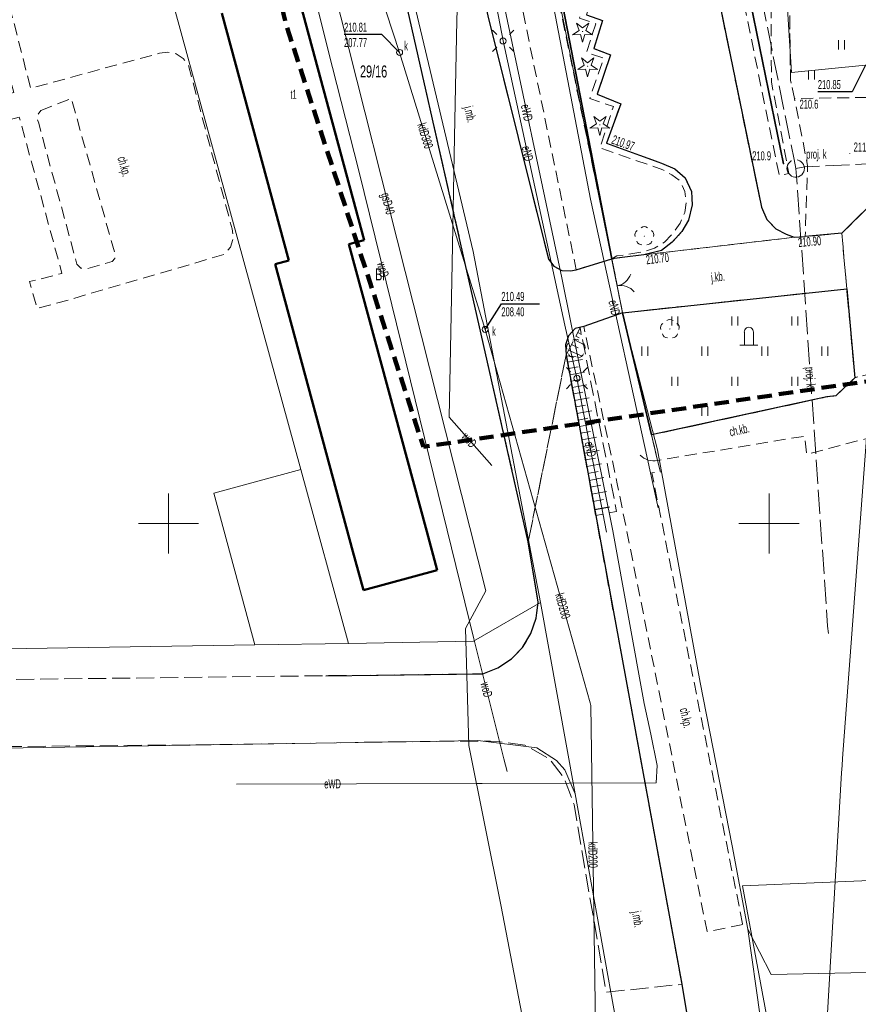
# Model space of a CAD drawing. Header units: metres. Extents: x 7575234 to 29552328, y 2827892 to 11288514.
# Tile 33 of 50: x 7581788 to 7581857, y 5648310 to 5648392. Entities that reach past the tile are written whole.
import ezdxf
from ezdxf.enums import TextEntityAlignment as Align

# ---------------------------------------------------------------- set-up
doc = ezdxf.new("R2010")
doc.units = ezdxf.units.M
for name, pattern in [('1.0_0.5', [1.5, 1, -0.5]), ('1.5_0.5', [2, 1.5, -0.5]), ('219-500', [0]), ('4', [1.8, 1.2, -0.6]), ('egug-500', [0]), ('ktok02-500', [0]), ('ktok04-500', [0]), ('mz1.0_0.5', [1.5, 1, -0.5]), ('mz1.25_0.5', [1.75, 1.25, -0.5]), ('mz2.0_0.5', [2.5, 2, -0.5])]:
    doc.linetypes.add(name, pattern=pattern)
for name, color, linetype in [('000 Inne (niezydentyfikowane)', 7, 'Continuous'), ('210-oznaczenie konturu użytku gruntowego', 7, 'Continuous'), ('211-numer działki ewidencyjnej', 7, 'Continuous'), ('218-kontur użytku gruntowego', 7, 'Continuous'), ('219-działka ewidencyjna', 7, 'Continuous'), ('312-budynek ewidencyjny', 7, 'Continuous'), ('312-oznaczenie budynku ewidencyjnego-Atr117', 7, 'Continuous'), ('brama (linia)', 7, 'Continuous'), ('brama (linia) - symbol', 7, 'Continuous'), ('chodnik', 7, 'Continuous'), ('chodnik (powierzchnia)', 7, 'Continuous'), ('chodnik (powierzchnia)-Atr17', 7, 'Continuous'), ('chodnik-Atr17', 7, 'Continuous'), ('drzewo iglaste (punkt)', 7, 'Continuous'), ('drzewo liściaste (punkt)', 7, 'Continuous'), ('furtka (linia)', 7, 'Continuous'), ('furtka (linia) - symbol', 7, 'Continuous'), ('jezdnia', 7, 'Continuous'), ('jezdnia (powierzchnia)', 7, 'Continuous'), ('jezdnia (powierzchnia)-Atr17', 7, 'Continuous'), ('jezdnia-Atr17', 7, 'Continuous'), ('krawężnik', 7, 'Continuous'), ('krawężnik (linia)', 7, 'Continuous'), ('latarnia (punkt)', 7, 'Continuous'), ('Obszar opracowania', 7, 'Continuous'), ('ogrodzenie trwałe (linia)', 7, 'Continuous'), ('pikieta naturalna', 7, 'Continuous'), ('pikieta naturalna-Atr2', 7, 'Continuous'), ('pomnik (punkt)', 7, 'Continuous'), ('przewód elektroenergetyczny (linia)', 7, 'Continuous'), ('przewód elektroenergetyczny (linia)-Atr1', 7, 'Continuous'), ('przewód elektroenergetyczny podziemny', 7, 'Continuous'), ('przewód elektroenergetyczny podziemny-Atr1', 7, 'Continuous'), ('przewód gazowy (linia)', 7, 'Continuous'), ('przewód gazowy (linia)-Atr1', 7, 'Continuous'), ('przewód kanalizacyjny', 7, 'Continuous'), ('przewód kanalizacyjny (linia)', 7, 'Continuous'), ('przewód kanalizacyjny (linia)-Atr1', 7, 'Continuous'), ('przewód kanalizacyjny - projektowany lub w budowie (linia) - ob. projektowany', 7, 'Continuous'), ('przewód kanalizacyjny - projektowany lub w budowie (linia) - ob. projektowany-Atr1', 7, 'Continuous'), ('przewód telekomunikacyjny podziemny', 7, 'Continuous'), ('przewód wodociągowy (linia)', 7, 'Continuous'), ('przewód wodociągowy (linia)-Atr1', 7, 'Continuous'), ('punkt o określonej wysokości (sieć kanalizacyjna)', 7, 'Continuous'), ('punkt o określonej wysokości (sieć kanalizacyjna)-Atr2', 7, 'Continuous'), ('punkt o określonej wysokości (sieć kanalizacyjna)-Atr3', 7, 'Continuous'), ('punkt o określonej wysokości (sieć wodociągowa)-Atr2', 7, 'Continuous'), ('punkt wysokościowy naturalny', 7, 'Continuous'), ('punkt wysokościowy naturalny-Atr2', 7, 'Continuous'), ('punkt wysokościowy sztuczny', 7, 'Continuous'), ('punkt wysokościowy sztuczny-Atr2', 7, 'Continuous'), ('skarpa nieumocniona (powierzchnia)', 7, 'Continuous'), ('studzienka okrągła - przewód kanalizacyjny (punkt)', 7, 'Continuous'), ('studzienka okrągła - przewód kanalizacyjny (punkt)-Atr17', 7, 'Continuous'), ('trawnik (powierzchnia)', 7, 'Continuous'), ('trawnik (powierzchnia) - symbol', 7, 'Continuous'), ('urządzenie techniczne projektowane lub w budowie (sieć kanalizacyjna) - powierzchnia - ob. projektowany', 7, 'Continuous'), ('urządzenie techniczne projektowane lub w budowie (sieć kanalizacyjna) - powierzchnia - ob. projektowany-Atr17', 7, 'Continuous'), ('Wstawianie ramki sekcyjnej z opisem', 7, 'Continuous')]:
    doc.layers.add(name, color=color, linetype=linetype)
doc.styles.get("Standard").update_dxf_attribs({"font": 'ARIALN.TTF'})
doc.linetypes.add('902-500', pattern='A,3.75,0,[1,ksztalty.shx,S=0.5,R=0,X=0,Y=0],3.75', length=7.5)

# ---------------------------------------------------------------- blocks, each defined once
blk = doc.blocks.new('PW01')
at = {"linetype": 'Continuous', "lineweight": 13}
h = blk.add_hatch(color=0, dxfattribs=at)
edge = h.paths.add_edge_path()
edge.add_arc((0, 0), 0.045, 0, 360)
blk = doc.blocks.new('US15')
at = {"color": 0, "linetype": 'Continuous', "lineweight": 13}
blk.add_circle((0, 0), 0.25, dxfattribs=at)
blk = doc.blocks.new('SM01')
at = {"color": 0, "linetype": 'Continuous', "lineweight": 13}
for p, q in [((-0.53, 0.531), (-0.883, 0.884)), ((0.531, 0.531), (0.884, 0.884)), ((-0.53, -0.53), (-0.883, -0.883)), ((0.531, -0.53), (0.884, -0.883))]:
    blk.add_line(p, q, dxfattribs=at)
blk.add_circle((0, 0), 0.25, dxfattribs=at)
blk = doc.blocks.new('OP021')
at = {"linetype": 'Continuous', "lineweight": 13}
h = blk.add_hatch(color=0, dxfattribs=at)
edge = h.paths.add_edge_path()
edge.add_arc((0, 0), 0.05, 0, 360)
at = {"color": 0, "linetype": 'Continuous', "lineweight": 13}
for centre, start, end in [((-0.38, 0.124), 121.308, 202.548), ((0, 0.4), 49.272, 130.728), ((0.38, 0.124), 337.452, 58.692), ((-0.235, -0.324), 193.221, 274.871), ((0.235, -0.324), 265.129, 346.779)]:
    blk.add_arc(centre, 0.4, start, end, dxfattribs=at)
blk = doc.blocks.new('OP011')
at = {"linetype": 'Continuous', "lineweight": 13}
h = blk.add_hatch(color=0, dxfattribs=at)
edge = h.paths.add_edge_path()
edge.add_arc((0, 0), 0.05, 0, 360)
at = {"color": 0, "linetype": 'Continuous', "lineweight": 13}
for p, q in [((-0.828, -0.268), (-0.283, 0.093)), ((-0.283, 0.093), (-0.512, 0.706)), ((-0.512, 0.706), (0, 0.299)), ((0, 0.299), (0.512, 0.706)), ((0.512, 0.706), (0.283, 0.093)), ((0.283, 0.093), (0.828, -0.268)), ((-0.175, -0.24), (-0.828, -0.268)), ((0, -0.87), (-0.175, -0.24)), ((0.175, -0.24), (0, -0.87)), ((0.828, -0.268), (0.175, -0.24))]:
    blk.add_line(p, q, dxfattribs=at)
blk = doc.blocks.new('PW02')
at = {"linetype": 'Continuous', "lineweight": 13}
h = blk.add_hatch(color=0, dxfattribs=at)
edge = h.paths.add_edge_path()
edge.add_arc((0, 0), 0.045, 0, 360)
blk = doc.blocks.new('OO04')
at = {"color": 0, "linetype": 'Continuous', "lineweight": 13}
for p, q in [((-0.375, 0), (-0.375, 1.1)), ((0.375, 0), (0.375, 1.1)), ((-0.375, 0), (-0.75, 0)), ((0, 0), (-0.375, 0)), ((0.375, 0), (0, 0)), ((0.375, 0), (0.75, 0))]:
    blk.add_line(p, q, dxfattribs=at)
blk.add_arc((0, 1.124), 0.376, 356.305, 183.695, dxfattribs=at)
blk = doc.blocks.new('OK04')
at = {"color": 0, "linetype": 'Continuous', "lineweight": 0}
blk.add_arc((1.5, 0.001), 1.5, 120, 180, dxfattribs=at)
blk = doc.blocks.new('TU04')
at = {"color": 0, "linetype": 'Continuous', "lineweight": 13}
for p, q in [((0, 0), (0, 0.75)), ((0.5, 0), (0.5, 0.75))]:
    blk.add_line(p, q, dxfattribs=at)
blk = doc.blocks.new('OK02')
at = {"color": 0, "linetype": 'Continuous', "lineweight": 0}
for centre, start, end in [((-1.5, 0), 0, 60), ((1.5, 0), 120, 180)]:
    blk.add_arc(centre, 1.5, start, end, dxfattribs=at)

msp = doc.modelspace()

# ---------------------------------------------------------------- linework, layer by layer
at = {"layer": '000 Inne (niezydentyfikowane)', "color": 7, "linetype": 'mz1.25_0.5', "lineweight": 18, "flags": 128}
for points in [[(7581834.08, 5648365.9), (7581834.39, 5648365.73)], [(7581834.23, 5648366.19), (7581834.27, 5648366.17)], [(7581833.77, 5648365.31), (7581834.55, 5648364.89)], [(7581833.92, 5648365.6), (7581834.2, 5648365.46)], [(7581833.31, 5648364.44), (7581834.77, 5648363.8)], [(7581833.56, 5648364.91), (7581834.11, 5648364.62)], [(7581833.13, 5648363.95), (7581833.95, 5648363.87)], [(7581833.23, 5648363.42), (7581834.79, 5648363.71)], [(7581833.32, 5648362.9), (7581834.11, 5648363.04)], [(7581833.42, 5648362.37), (7581835, 5648362.66)], [(7581833.52, 5648361.84), (7581834.31, 5648361.99)], [(7581833.61, 5648361.31), (7581835.21, 5648361.6)], [(7581833.71, 5648360.78), (7581834.51, 5648360.92)], [(7581833.81, 5648360.24), (7581835.42, 5648360.53)], [(7581833.91, 5648359.7), (7581834.72, 5648359.85)], [(7581834.01, 5648359.16), (7581835.63, 5648359.46)], [(7581834.11, 5648358.61), (7581834.93, 5648358.76)], [(7581834.21, 5648358.07), (7581835.85, 5648358.37)], [(7581834.31, 5648357.52), (7581835.13, 5648357.67)], [(7581834.41, 5648356.96), (7581836.07, 5648357.27)], [(7581834.51, 5648356.41), (7581835.35, 5648356.56)], [(7581834.62, 5648355.85), (7581836.29, 5648356.16)], [(7581834.72, 5648355.29), (7581835.56, 5648355.45)], [(7581834.82, 5648354.73), (7581836.51, 5648355.04)], [(7581834.93, 5648354.16), (7581835.77, 5648354.32)], [(7581835.03, 5648353.59), (7581836.73, 5648353.91)], [(7581835.14, 5648353.02), (7581835.99, 5648353.18)], [(7581835.24, 5648352.44), (7581836.96, 5648352.76)], [(7581835.35, 5648351.84), (7581836.22, 5648352)]]:
    msp.add_lwpolyline(points, dxfattribs=at)
at = {"layer": '000 Inne (niezydentyfikowane)', "color": 7, "linetype": 'mz1.25_0.5', "lineweight": 25, "flags": 128}
msp.add_lwpolyline([(7581835.48, 5648351.16), (7581837.21, 5648351.48)], dxfattribs=at)
at = {"layer": '218-kontur użytku gruntowego', "color": 3, "linetype": 'egug-500', "lineweight": 18, "flags": 128}
for points in [[(7581826.39, 5648423.9), (7581837.94, 5648366.87)], [(7581825.36, 5648372.64), (7581813.84, 5648421.25)], [(7581793.7, 5648417.69), (7581811.03, 5648354.49)], [(7581830.99, 5648343.43), (7581825.36, 5648372.64)], [(7581837.94, 5648366.87), (7581840.72, 5648356.14)], [(7581840.72, 5648356.14), (7581844.28, 5648336.76)], [(7581811.03, 5648354.49), (7581803.79, 5648352.51)], [(7581803.79, 5648352.51), (7581807.2, 5648339.89)], [(7581825.4, 5648340.19), (7581830.99, 5648343.43)], [(7581774.31, 5648339.36), (7581807.2, 5648339.89)], [(7581807.2, 5648339.89), (7581815, 5648340.02)], [(7581815, 5648340.02), (7581825.4, 5648340.19)], [(7581844.28, 5648336.76), (7581846.94, 5648323.17)], [(7581786.16, 5648331.31), (7581803.56, 5648331.58)], [(7581803.56, 5648331.58), (7581820.96, 5648331.85)], [(7581820.96, 5648331.85), (7581825.76, 5648331.93)], [(7581825.76, 5648331.93), (7581830.67, 5648331.32)], [(7581830.67, 5648331.32), (7581832.32, 5648330.26)], [(7581832.32, 5648330.26), (7581833.01, 5648329.48)], [(7581833.01, 5648329.48), (7581833.85, 5648327.5)], [(7581833.85, 5648327.5), (7581838.4, 5648302.2)], [(7581846.94, 5648323.17), (7581848.23, 5648316.22)], [(7581848.23, 5648316.22), (7581850.17, 5648312.47)], [(7581849.25, 5648308.97), (7581848.23, 5648316.22)], [(7581850.17, 5648312.47), (7581871.41, 5648312.91)]]:
    msp.add_lwpolyline(points, dxfattribs=at)
at = {"layer": '219-działka ewidencyjna', "color": 3, "linetype": '219-500', "lineweight": 18, "flags": 128}
for points in [[(7581837.94, 5648366.87), (7581826.39, 5648423.9)], [(7581825.36, 5648372.64), (7581813.84, 5648421.25)], [(7581793.7, 5648417.69), (7581811.03, 5648354.49)], [(7581825.36, 5648372.64), (7581830.99, 5648343.43)], [(7581840.72, 5648356.14), (7581837.94, 5648366.87)], [(7581844.28, 5648336.76), (7581840.72, 5648356.14)], [(7581811.03, 5648354.49), (7581815, 5648340.02)], [(7581825.4, 5648340.19), (7581830.99, 5648343.43)], [(7581830.99, 5648343.43), (7581833.85, 5648327.5)], [(7581815, 5648340.02), (7581825.4, 5648340.19)], [(7581846.94, 5648323.17), (7581844.28, 5648336.76)], [(7581838.4, 5648302.2), (7581833.85, 5648327.5)], [(7581848.23, 5648316.22), (7581846.94, 5648323.17)], [(7581849.25, 5648308.97), (7581848.23, 5648316.22)], [(7581850.17, 5648312.47), (7581848.23, 5648316.22)], [(7581871.41, 5648312.91), (7581850.17, 5648312.47)]]:
    msp.add_lwpolyline(points, dxfattribs=at)
at = {"layer": '312-budynek ewidencyjny', "color": 7, "linetype": 'Continuous', "lineweight": 50, "flags": 128}
for points in [[(7581810.74, 5648394.18), (7581816.31, 5648373.58)], [(7581810.03, 5648371.89), (7581804.46, 5648392.48)], [(7581816.31, 5648373.58), (7581815.03, 5648373.24)], [(7581815.03, 5648373.24), (7581821.5, 5648349.33)], [(7581808.89, 5648371.59), (7581810.03, 5648371.89)], [(7581815.36, 5648347.67), (7581808.89, 5648371.59)], [(7581821.5, 5648349.33), (7581822.37, 5648346.12)], [(7581816.23, 5648344.46), (7581815.36, 5648347.67)], [(7581822.37, 5648346.12), (7581816.23, 5648344.46)]]:
    msp.add_lwpolyline(points, dxfattribs=at)
at = {"layer": 'brama (linia)', "color": 7, "linetype": 'ktok02-500', "lineweight": 18, "flags": 128}
msp.add_lwpolyline([(7581836.92, 5648372.02), (7581837.8, 5648367.54)], dxfattribs=at)
at = {"layer": 'chodnik', "color": 7, "linetype": '1.0_0.5', "lineweight": 18, "flags": 128}
for points in [[(7581836.92, 5648372.02), (7581833.95, 5648371.12), (7581823.62, 5648421.16), (7581822.8, 5648425.09), (7581825.55, 5648426.89), (7581830.83, 5648429.76), (7581831.45, 5648429.91), (7581832.5, 5648429.65), (7581833.53, 5648428.85), (7581833.18, 5648428.67), (7581826.05, 5648424.71)], [(7581838.55, 5648429.08), (7581840.48, 5648429.52), (7581840.61, 5648428.72), (7581840.82, 5648428.09), (7581850.85, 5648378.97), (7581851.66, 5648379.12), (7581850.2, 5648386.77), (7581850.16, 5648396.16), (7581852.01, 5648396.31), (7581852.01, 5648394.52), (7581851.69, 5648394.58), (7581851.79, 5648386.9), (7581852.12, 5648385.37), (7581853.21, 5648379.81), (7581853.01, 5648373.89), (7581852.1, 5648373.82), (7581851.43, 5648374.08), (7581850.57, 5648374.52), (7581849.81, 5648375.3), (7581849.37, 5648376.32), (7581838.8, 5648427.76), (7581838.74, 5648428.32)], [(7581836.92, 5648372.02), (7581837.34, 5648372.27), (7581839.57, 5648372.62), (7581840.48, 5648372.92), (7581841.29, 5648373.43), (7581841.97, 5648374.11), (7581842.59, 5648374.99), (7581842.98, 5648375.88), (7581843.1, 5648376.77), (7581842.99, 5648377.64), (7581842.6, 5648378.5), (7581841.91, 5648379.02), (7581841.15, 5648379.45), (7581835.92, 5648381.26), (7581837.04, 5648384.7), (7581835.07, 5648385.37), (7581836.24, 5648388.72), (7581834.8, 5648389.22), (7581835.58, 5648391.6), (7581834.22, 5648392.06), (7581835.05, 5648394.38), (7581833.59, 5648394.89), (7581834.41, 5648397.21), (7581833.05, 5648397.72), (7581833.82, 5648400.12), (7581832.43, 5648400.55), (7581833.26, 5648402.93), (7581831.88, 5648403.37), (7581832.62, 5648405.69), (7581831.28, 5648406.23), (7581832.03, 5648408.58), (7581830.72, 5648409.07), (7581831.55, 5648411.37), (7581830.17, 5648411.93), (7581830.92, 5648414.3), (7581829.62, 5648414.83), (7581830.34, 5648417.18), (7581828.94, 5648417.6), (7581829.77, 5648419.99), (7581828.38, 5648420.48), (7581829.51, 5648423.71), (7581833.65, 5648422.33), (7581833.93, 5648426.72), (7581833.83, 5648427.62), (7581833.64, 5648428.08), (7581833.18, 5648428.67), (7581833.53, 5648428.85), (7581834.26, 5648427.95), (7581834.35, 5648427.49), (7581834.49, 5648426.75), (7581834.25, 5648422.26), (7581834.01, 5648421.92), (7581833.61, 5648421.8), (7581829.8, 5648423.11), (7581829, 5648420.74), (7581830.37, 5648420.3), (7581829.62, 5648417.95), (7581831.02, 5648417.43), (7581830.17, 5648415.04), (7581831.57, 5648414.6), (7581830.78, 5648412.19), (7581832.15, 5648411.69), (7581831.27, 5648409.44), (7581832.69, 5648408.88), (7581831.9, 5648406.52), (7581833.25, 5648406.03), (7581832.49, 5648403.71), (7581833.85, 5648403.24), (7581833.07, 5648400.94), (7581834.37, 5648400.38), (7581833.63, 5648398.08), (7581834.99, 5648397.51), (7581834.2, 5648395.21), (7581835.62, 5648394.71), (7581834.8, 5648392.34), (7581836.14, 5648391.86), (7581835.42, 5648389.55), (7581836.81, 5648389.01), (7581835.68, 5648385.75), (7581837.65, 5648384.94), (7581836.48, 5648381.65), (7581841.05, 5648380), (7581842.15, 5648379.53), (7581843.02, 5648378.77), (7581843.56, 5648377.64), (7581843.6, 5648376.52), (7581843.3, 5648375.25), (7581842.75, 5648374.3), (7581841.95, 5648373.42), (7581841.05, 5648372.73), (7581839.58, 5648372.37), (7581837.77, 5648372.15)], [(7581866.81, 5648364.62), (7581866.94, 5648357.79), (7581862.81, 5648357.68), (7581861.52, 5648357.72), (7581859.75, 5648357.5), (7581853.14, 5648355.76), (7581852.97, 5648357.27), (7581840.72, 5648355.25), (7581840.22, 5648357.37), (7581854.82, 5648360.53), (7581855.55, 5648360.63), (7581857.15, 5648362.13)]]:
    msp.add_lwpolyline(points, close=True, dxfattribs=at)
at = {"layer": 'chodnik (powierzchnia)', "color": 7, "linetype": 'mz1.0_0.5', "lineweight": 18, "flags": 128}
for points in [[(7581796.69, 5648416.63), (7581809.44, 5648420.4), (7581809.02, 5648421.83), (7581795.78, 5648418.15), (7581794.69, 5648417.91), (7581782.39, 5648414.07), (7581779.29, 5648413.74), (7581778.75, 5648412.04), (7581780.59, 5648411.02), (7581782.45, 5648403.75), (7581779.53, 5648402.96), (7581780.09, 5648400.87), (7581783.04, 5648401.7), (7581787.13, 5648385.88), (7581784.38, 5648385.1), (7581784.91, 5648383.17), (7581787.59, 5648383.81), (7581791.14, 5648370.82), (7581788.45, 5648370.13), (7581789.06, 5648367.89), (7581791.72, 5648368.62), (7581793.11, 5648369.03), (7581804.64, 5648372.39), (7581805.17, 5648372.99), (7581805.41, 5648373.75), (7581805.3, 5648374.54), (7581801.66, 5648388.14), (7581801.24, 5648388.7), (7581800.65, 5648389.09), (7581799.96, 5648389.24), (7581799.26, 5648389.14), (7581788.53, 5648386.23), (7581782.25, 5648410.76), (7581782.19, 5648411.47), (7581782.46, 5648412.12), (7581782.99, 5648412.59)], [(7581789.37, 5648384.38), (7581791.92, 5648385.37), (7581795.56, 5648372.41), (7581795.55, 5648372.06), (7581795.32, 5648371.8), (7581793.2, 5648371.19), (7581792.72, 5648371.26), (7581792.38, 5648371.6), (7581789.2, 5648383.31), (7581789.08, 5648383.68), (7581789.14, 5648384.07)], [(7581847.82, 5648316.61), (7581844.84, 5648316.03), (7581837.37, 5648353.3), (7581834.57, 5648366.4), (7581837.8, 5648367.54), (7581840.22, 5648357.37), (7581840.72, 5648355.25), (7581840.96, 5648354.28), (7581840.25, 5648354.22)]]:
    msp.add_lwpolyline(points, close=True, dxfattribs=at)
at = {"layer": 'furtka (linia)', "color": 7, "linetype": 'ktok04-500', "lineweight": 18, "flags": 128}
msp.add_lwpolyline([(7581840.72, 5648355.25), (7581840.22, 5648357.37)], dxfattribs=at)
at = {"layer": 'jezdnia', "color": 7, "linetype": '1.5_0.5', "lineweight": 18, "flags": 128}
for points in [[(7581852.1, 5648373.82), (7581839.58, 5648372.37), (7581841.05, 5648372.73), (7581841.95, 5648373.42), (7581842.75, 5648374.3), (7581843.3, 5648375.25), (7581843.6, 5648376.52), (7581843.56, 5648377.64), (7581843.02, 5648378.77), (7581842.15, 5648379.53), (7581841.05, 5648380), (7581836.48, 5648381.65), (7581837.65, 5648384.94), (7581835.68, 5648385.75), (7581836.81, 5648389.01), (7581835.42, 5648389.55), (7581836.14, 5648391.86), (7581834.8, 5648392.34), (7581835.62, 5648394.71), (7581834.2, 5648395.21), (7581834.99, 5648397.51), (7581833.63, 5648398.08), (7581834.37, 5648400.38), (7581833.07, 5648400.94), (7581833.85, 5648403.24), (7581832.49, 5648403.71), (7581833.25, 5648406.03), (7581831.9, 5648406.52), (7581832.69, 5648408.88), (7581831.27, 5648409.44), (7581832.15, 5648411.69), (7581830.78, 5648412.19), (7581831.57, 5648414.6), (7581830.17, 5648415.04), (7581831.02, 5648417.43), (7581829.62, 5648417.95), (7581830.37, 5648420.3), (7581829, 5648420.74), (7581829.8, 5648423.11), (7581833.61, 5648421.8), (7581834.01, 5648421.92), (7581834.25, 5648422.26), (7581834.49, 5648426.75), (7581834.35, 5648427.49), (7581834.26, 5648427.95), (7581833.53, 5648428.85), (7581832.5, 5648429.65), (7581831.45, 5648429.91), (7581830.83, 5648429.76), (7581840.3, 5648434.97), (7581839.7, 5648434.43), (7581839.12, 5648433.56), (7581838.67, 5648432.66), (7581838.41, 5648431.58), (7581838.35, 5648430.73), (7581838.51, 5648429.41), (7581838.55, 5648429.08), (7581838.74, 5648428.32), (7581838.8, 5648427.76), (7581849.37, 5648376.32), (7581849.81, 5648375.3), (7581850.57, 5648374.52), (7581851.43, 5648374.08)], [(7581833.11, 5648364.05), (7581829.95, 5648348.46), (7581813.49, 5648421.21), (7581820.38, 5648420.78), (7581826.6, 5648392.27), (7581831.64, 5648372.01), (7581832.09, 5648371.42), (7581832.74, 5648371.07), (7581833.48, 5648371.02), (7581833.95, 5648371.12), (7581836.92, 5648372.02), (7581837.8, 5648367.54), (7581834.57, 5648366.4), (7581833.86, 5648366.23), (7581833.31, 5648365.63), (7581833.05, 5648364.86)], [(7581856.47, 5648369.52), (7581853.08, 5648369.17), (7581837.8, 5648367.54), (7581836.92, 5648372.02), (7581837.77, 5648372.15), (7581839.58, 5648372.37), (7581852.1, 5648373.82), (7581853.01, 5648373.89), (7581856.06, 5648374.16)]]:
    msp.add_lwpolyline(points, close=True, dxfattribs=at)
at = {"layer": 'jezdnia (powierzchnia)', "color": 7, "linetype": '1.5_0.5', "lineweight": 18, "flags": 128}
for points in [[(7581873.5, 5648378.92), (7581873.63, 5648375.99), (7581872.55, 5648375.97), (7581872, 5648375.74), (7581871.46, 5648375.47), (7581870.94, 5648375.19), (7581870.43, 5648374.88), (7581869.93, 5648374.55), (7581869.45, 5648374.19), (7581868.99, 5648373.81), (7581868.55, 5648373.41), (7581868.13, 5648372.99), (7581867.72, 5648372.55), (7581867.34, 5648372.09), (7581866.98, 5648371.61), (7581866.64, 5648371.12), (7581866.81, 5648364.62), (7581857.15, 5648362.13), (7581856.47, 5648369.52), (7581856.06, 5648374.16), (7581859.45, 5648377.52)], [(7581774.71, 5648331.28), (7581768, 5648336.78), (7581813.11, 5648337.33), (7581826.18, 5648337.49), (7581827.43, 5648337.98), (7581828.55, 5648338.72), (7581829.48, 5648339.69), (7581830.18, 5648340.84), (7581830.62, 5648342.11), (7581830.78, 5648343.44), (7581829.95, 5648348.46), (7581833.11, 5648364.05), (7581835.57, 5648350.67), (7581836.3, 5648346.69), (7581842.74, 5648311.64), (7581836.45, 5648310.98), (7581834.38, 5648323), (7581833.78, 5648326.6), (7581832.94, 5648328.81), (7581831.72, 5648330.41), (7581829.68, 5648331.56), (7581827.61, 5648331.83), (7581826.82, 5648331.88), (7581824.76, 5648331.88), (7581817.13, 5648331.8), (7581815.56, 5648331.77), (7581802.97, 5648331.58), (7581784.35, 5648331.41)]]:
    msp.add_lwpolyline(points, close=True, dxfattribs=at)
at = {"layer": 'krawężnik', "color": 7, "linetype": 'Continuous', "lineweight": 25, "flags": 128}
for points in [[(7581840.3, 5648434.97), (7581839.7, 5648434.43), (7581839.12, 5648433.56), (7581838.67, 5648432.66), (7581838.41, 5648431.58), (7581838.35, 5648430.73), (7581838.51, 5648429.41), (7581838.55, 5648429.08), (7581838.74, 5648428.32), (7581838.8, 5648427.76), (7581849.37, 5648376.32), (7581849.81, 5648375.3), (7581850.57, 5648374.52), (7581851.43, 5648374.08), (7581852.1, 5648373.82), (7581853.01, 5648373.89)], [(7581830.83, 5648429.76), (7581825.55, 5648426.89), (7581822.8, 5648425.09), (7581821.94, 5648424.35), (7581821.06, 5648422.76), (7581820.38, 5648420.78), (7581826.6, 5648392.27), (7581831.64, 5648372.01), (7581832.09, 5648371.42), (7581832.74, 5648371.07), (7581833.48, 5648371.02), (7581833.95, 5648371.12), (7581836.92, 5648372.02)], [(7581834.8, 5648392.34), (7581836.14, 5648391.86), (7581835.42, 5648389.55), (7581836.81, 5648389.01), (7581835.68, 5648385.75), (7581837.65, 5648384.94), (7581836.48, 5648381.65), (7581841.05, 5648380), (7581842.15, 5648379.53), (7581843.02, 5648378.77), (7581843.56, 5648377.64), (7581843.6, 5648376.52), (7581843.3, 5648375.25), (7581842.75, 5648374.3), (7581841.95, 5648373.42), (7581841.05, 5648372.73), (7581839.58, 5648372.37), (7581837.77, 5648372.15), (7581836.92, 5648372.02)]]:
    msp.add_lwpolyline(points, dxfattribs=at)
at = {"layer": 'krawężnik (linia)', "color": 7, "linetype": 'Continuous', "lineweight": 25, "flags": 128}
for points in [[(7581813.11, 5648337.33), (7581826.18, 5648337.49), (7581827.43, 5648337.98), (7581828.55, 5648338.72), (7581829.48, 5648339.69), (7581830.18, 5648340.84), (7581830.62, 5648342.11), (7581830.78, 5648343.44), (7581829.95, 5648348.46), (7581813.49, 5648421.21)], [(7581888.86, 5648379.57), (7581873.5, 5648378.92), (7581859.45, 5648377.52), (7581856.06, 5648374.16), (7581853.01, 5648373.89)], [(7581837.8, 5648367.54), (7581853.08, 5648369.17), (7581856.47, 5648369.52), (7581857.15, 5648362.13), (7581855.55, 5648360.63), (7581854.82, 5648360.53), (7581840.22, 5648357.37)], [(7581837.8, 5648367.54), (7581834.57, 5648366.4), (7581833.86, 5648366.23), (7581833.31, 5648365.63), (7581833.05, 5648364.86), (7581833.11, 5648364.05)], [(7581833.11, 5648364.05), (7581835.57, 5648350.67), (7581842.74, 5648311.64), (7581845.04, 5648297.79), (7581845.8, 5648295.1), (7581846.3, 5648292.35), (7581846.55, 5648289.56), (7581846.79, 5648284.4), (7581848.45, 5648244.1), (7581849.21, 5648226.93)]]:
    msp.add_lwpolyline(points, dxfattribs=at)
at = {"layer": 'Obszar opracowania', "color": 132, "linetype": '4', "lineweight": 200, "flags": 128}
msp.add_lwpolyline([(7581939.67, 5648471), (7581942.98, 5648384.88), (7581943.37, 5648374.43), (7581821.23, 5648356.38), (7581809.75, 5648391.67), (7581795.38, 5648455.75), (7581838.4, 5648481.23), (7581911.52, 5648478.59)], close=True, dxfattribs=at)
at = {"layer": 'ogrodzenie trwałe (linia)', "color": 7, "linetype": '902-500', "lineweight": 35, "flags": 128}
for points in [[(7581851.2, 5648379.93), (7581846.72, 5648401.93), (7581842.37, 5648423), (7581840.78, 5648430.46), (7581838.76, 5648429.52), (7581838.51, 5648429.41)], [(7581834.35, 5648427.49), (7581833.97, 5648427.32), (7581826.86, 5648423.77), (7581827.03, 5648423.01), (7581836.92, 5648372.02)], [(7581840.22, 5648357.37), (7581837.8, 5648367.54)]]:
    msp.add_lwpolyline(points, dxfattribs=at)
at = {"layer": 'przewód elektroenergetyczny (linia)', "color": 1, "linetype": 'Continuous', "lineweight": 18, "flags": 128}
for points in [[(7581832.76, 5648370.46), (7581827.61, 5648394.72), (7581823.98, 5648412.51), (7581821.61, 5648424.44), (7581820.64, 5648428.55), (7581820.29, 5648428.97), (7581819.79, 5648429.19), (7581819.25, 5648429.18), (7581815.53, 5648428.15), (7581793.94, 5648422.01)], [(7581826, 5648424.21), (7581829.91, 5648404.25), (7581835.14, 5648377)], [(7581840.78, 5648351.31), (7581835.14, 5648377)], [(7581832.76, 5648370.46), (7581837.01, 5648349.38), (7581839.61, 5648335.01), (7581840.17, 5648332.45), (7581840.7, 5648329.86), (7581840.6, 5648328.41), (7581826.13, 5648328.36), (7581825.64, 5648328.36), (7581805.68, 5648328.3)], [(7581834.01, 5648362.09), (7581836.46, 5648349.27)]]:
    msp.add_lwpolyline(points, dxfattribs=at)
at = {"layer": 'przewód elektroenergetyczny podziemny', "color": 1, "linetype": 'Continuous', "lineweight": 18, "flags": 128}
msp.add_lwpolyline([(7581821.87, 5648421.42), (7581827.86, 5648390.17), (7581832.99, 5648366.5), (7581834.01, 5648362.09)], dxfattribs=at)
at = {"layer": 'przewód gazowy (linia)', "color": 40, "linetype": 'Continuous', "lineweight": 18, "flags": 128}
msp.add_lwpolyline([(7581807.63, 5648418.78), (7581826.43, 5648344.4), (7581824.72, 5648341.27), (7581825, 5648331.53), (7581827.69, 5648318.13), (7581833.16, 5648289.65), (7581836.78, 5648289.93), (7581837.27, 5648277.05), (7581840.07, 5648259.11), (7581839.99, 5648239.51), (7581839.88, 5648226.24), (7581840.02, 5648224.81)], dxfattribs=at)
at = {"layer": 'przewód kanalizacyjny', "color": 34, "linetype": 'Continuous', "lineweight": 18, "flags": 128}
msp.add_lwpolyline([(7581853.47, 5648285.44), (7581856.04, 5648329.25), (7581856.08, 5648329.85), (7581856.13, 5648330.45), (7581860.3, 5648386.39)], dxfattribs=at)
at = {"layer": 'przewód kanalizacyjny (linia)', "color": 34, "linetype": 'Continuous', "lineweight": 18, "flags": 128}
for points in [[(7581808.53, 5648421.89), (7581819.25, 5648389.21), (7581826.37, 5648366.16)], [(7581838.07, 5648232.34), (7581836.84, 5648248.15), (7581835.77, 5648292.95), (7581835.17, 5648334.84), (7581835.1, 5648335.08), (7581826.37, 5648366.16)]]:
    msp.add_lwpolyline(points, dxfattribs=at)
at = {"layer": 'przewód kanalizacyjny - projektowany lub w budowie (linia) - ob. projektowany', "color": 34, "linetype": 'mz2.0_0.5', "lineweight": 18, "flags": 128}
for points in [[(7581852.22, 5648379.56), (7581852.08, 5648380.29), (7581840.75, 5648436.69), (7581840.67, 5648437.35)], [(7581852.22, 5648379.56), (7581852.99, 5648379.68), (7581915.55, 5648382.76), (7581916.13, 5648382.77)], [(7581854.94, 5648340.83), (7581854.88, 5648341.44), (7581852.3, 5648378.89), (7581852.22, 5648379.56)]]:
    msp.add_lwpolyline(points, dxfattribs=at)
at = {"layer": 'przewód telekomunikacyjny podziemny', "color": 30, "linetype": 'Continuous', "lineweight": 18, "flags": 128}
msp.add_lwpolyline([(7581907.68, 5648321.57), (7581863.33, 5648320.48), (7581863.03, 5648320.47), (7581847.8, 5648319.83), (7581850.3, 5648306.37)], dxfattribs=at)
at = {"layer": 'przewód wodociągowy (linia)', "color": 5, "linetype": 'Continuous', "lineweight": 18, "flags": 128}
for points in [[(7581781.86, 5648506.08), (7581782.39, 5648506.28), (7581785.39, 5648506.36), (7581785.39, 5648500.59), (7581785.39, 5648499.47), (7581785.39, 5648484.04), (7581785.35, 5648479.24), (7581787.81, 5648473.66), (7581789.2, 5648470.51), (7581792.44, 5648463.17), (7581795.7, 5648455.61), (7581799.44, 5648446.6), (7581802.87, 5648438.36), (7581803.87, 5648436.08), (7581801.82, 5648435.36), (7581802.07, 5648434.5), (7581802.24, 5648433.82), (7581805.78, 5648419.6), (7581808.01, 5648410.66), (7581809.76, 5648403.64), (7581813.31, 5648389.37), (7581815.82, 5648379.46), (7581818.59, 5648368.21), (7581821.72, 5648355.56)], [(7581826.92, 5648354.84), (7581823.36, 5648358.86), (7581823.63, 5648371.64), (7581823.82, 5648382.19), (7581824.02, 5648391.88), (7581824.44, 5648405.03), (7581825.06, 5648421.1), (7581825.42, 5648430.46)], [(7581884.85, 5648373.36), (7581882.62, 5648390.05), (7581876.68, 5648389.67), (7581858.03, 5648388.16), (7581851.88, 5648387.55), (7581851.48, 5648393.75), (7581850.3, 5648412.16), (7581850.22, 5648414.73), (7581862.48, 5648415.84), (7581862.72, 5648415.84)], [(7581821.72, 5648355.56), (7581825.44, 5648340.39), (7581827.93, 5648330.41), (7581828.21, 5648329.36)]]:
    msp.add_lwpolyline(points, dxfattribs=at)
at = {"layer": 'punkt o określonej wysokości (sieć kanalizacyjna)-Atr2', "color": 34, "flags": 128}
for points in [[(7581819.25, 5648389.21), (7581817.77, 5648390.7), (7581814.624, 5648390.7)], [(7581826.37, 5648366.16), (7581827.72, 5648368.29), (7581830.887, 5648368.29)]]:
    msp.add_lwpolyline(points, dxfattribs=at)
at = {"layer": 'punkt o określonej wysokości (sieć wodociągowa)-Atr2', "color": 5, "flags": 128}
msp.add_lwpolyline([(7581858.03, 5648388.16), (7581856.91, 5648385.93), (7581854.062, 5648385.93)], dxfattribs=at)
at = {"layer": 'skarpa nieumocniona (powierzchnia)', "color": 7, "linetype": 'mz1.25_0.5', "lineweight": 18, "flags": 128}
msp.add_lwpolyline([(7581833.11, 5648364.05), (7581834.28, 5648366.28), (7581837.31, 5648351), (7581835.57, 5648350.67)], close=True, dxfattribs=at)
msp.add_lwpolyline([(7581833.11, 5648364.05), (7581834.28, 5648366.28), (7581837.31, 5648351), (7581835.57, 5648350.67)], close=True, dxfattribs=at)
at = {"layer": 'trawnik (powierzchnia)', "color": 7, "linetype": 'mz1.0_0.5', "lineweight": 18, "flags": 128}
for points in [[(7581872.86, 5648408.74), (7581876.49, 5648408.84), (7581876.45, 5648385.76), (7581852.12, 5648385.37), (7581851.79, 5648386.9), (7581851.69, 5648394.58), (7581852.01, 5648394.52), (7581855.85, 5648394.58), (7581856.02, 5648395.52), (7581856.83, 5648396.79), (7581857.2, 5648397.1), (7581857.67, 5648397.32), (7581858.14, 5648397.46), (7581860.57, 5648397.4), (7581860.58, 5648397.36), (7581860.61, 5648397.31), (7581860.65, 5648397.26), (7581860.7, 5648397.23), (7581860.75, 5648397.2), (7581860.81, 5648397.19), (7581860.87, 5648397.19), (7581860.93, 5648397.2), (7581860.99, 5648397.23), (7581861.03, 5648397.26), (7581861.07, 5648397.31), (7581861.1, 5648397.36), (7581861.12, 5648397.42), (7581861.13, 5648397.48), (7581861.12, 5648397.54), (7581861.1, 5648397.6), (7581861.07, 5648397.65), (7581861.03, 5648397.7), (7581860.99, 5648397.73), (7581860.93, 5648397.76), (7581860.87, 5648397.77), (7581860.81, 5648397.77), (7581860.75, 5648397.76), (7581860.7, 5648397.73), (7581860.68, 5648399.95), (7581872.98, 5648400.12)], [(7581840.22, 5648357.37), (7581837.8, 5648367.54), (7581853.08, 5648369.17), (7581856.47, 5648369.52), (7581857.15, 5648362.13), (7581855.55, 5648360.63), (7581854.82, 5648360.53)]]:
    msp.add_lwpolyline(points, close=True, dxfattribs=at)
at = {"layer": 'urządzenie techniczne projektowane lub w budowie (sieć kanalizacyjna) - powierzchnia - ob. projektowany', "color": 34, "linetype": 'mz2.0_0.5', "lineweight": 18, "flags": 128}
msp.add_lwpolyline([(7581852.31, 5648378.84), (7581852.16, 5648378.84), (7581852.01, 5648378.87), (7581851.87, 5648378.92), (7581851.75, 5648379.01), (7581851.64, 5648379.12), (7581851.56, 5648379.25), (7581851.51, 5648379.4), (7581851.49, 5648379.55), (7581851.51, 5648379.7), (7581851.55, 5648379.84), (7581851.62, 5648379.97), (7581851.72, 5648380.09), (7581851.84, 5648380.18), (7581851.98, 5648380.25), (7581852.13, 5648380.28), (7581852.28, 5648380.28), (7581852.43, 5648380.25), (7581852.57, 5648380.2), (7581852.69, 5648380.11), (7581852.8, 5648380), (7581852.88, 5648379.87), (7581852.93, 5648379.72), (7581852.95, 5648379.57), (7581852.93, 5648379.42), (7581852.89, 5648379.28), (7581852.82, 5648379.15), (7581852.72, 5648379.03), (7581852.6, 5648378.94), (7581852.46, 5648378.87)], close=True, dxfattribs=at)
at = {"layer": 'Wstawianie ramki sekcyjnej z opisem', "color": 7, "linetype": 'Continuous', "lineweight": 13, "flags": 128}
for points in [[(7581800, 5648347.5), (7581800, 5648352.5)], [(7581800, 5648347.5), (7581800, 5648352.5)], [(7581850, 5648347.5), (7581850, 5648352.5)], [(7581850, 5648347.5), (7581850, 5648352.5)], [(7581797.5, 5648350), (7581802.5, 5648350)], [(7581797.5, 5648350), (7581802.5, 5648350)], [(7581847.5, 5648350), (7581852.5, 5648350)], [(7581847.5, 5648350), (7581852.5, 5648350)]]:
    msp.add_lwpolyline(points, dxfattribs=at)

# ---------------------------------------------------------------- block references
at = {"layer": 'brama (linia) - symbol', "color": 7, "linetype": 'Continuous', "lineweight": 18, "rotation": 281.113}
msp.add_blockref('OK02', (7581837.36, 5648369.78), dxfattribs=at)
at = {"layer": 'drzewo iglaste (punkt)', "color": 94, "linetype": 'Continuous', "lineweight": 13}
for p in [(7581834.48, 5648390.95), (7581834.9, 5648388.06), (7581835.92, 5648383.18)]:
    msp.add_blockref('OP011', p, dxfattribs=at)
at = {"layer": 'drzewo liściaste (punkt)', "color": 94, "linetype": 'Continuous', "lineweight": 13, "rotation": 0.06699999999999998}
for p in [(7581839.62, 5648373.92), (7581841.75, 5648366.19), (7581833.92, 5648364.55)]:
    msp.add_blockref('OP021', p, dxfattribs=at)
at = {"layer": 'furtka (linia) - symbol', "color": 7, "linetype": 'Continuous', "lineweight": 18, "rotation": 103.271}
msp.add_blockref('OK04', (7581840.72, 5648355.25), dxfattribs=at)
at = {"layer": 'latarnia (punkt)', "color": 7, "linetype": 'Continuous', "lineweight": 18}
for p in [(7581827.86, 5648390.17), (7581834.01, 5648362.09)]:
    msp.add_blockref('SM01', p, dxfattribs=at)
at = {"layer": 'pikieta naturalna', "color": 7, "linetype": 'Continuous', "lineweight": 13}
msp.add_blockref('PW01', (7581856.72, 5648380.81), dxfattribs=at)
at = {"layer": 'pomnik (punkt)', "color": 7, "linetype": 'Continuous', "lineweight": 13}
msp.add_blockref('OO04', (7581848.32, 5648364.83), dxfattribs=at)
at = {"layer": 'punkt o określonej wysokości (sieć kanalizacyjna)', "color": 34, "linetype": 'Continuous', "lineweight": 13}
for p in [(7581819.25, 5648389.21), (7581826.37, 5648366.16)]:
    msp.add_blockref('PW01', p, dxfattribs=at)
at = {"layer": 'punkt wysokościowy naturalny', "color": 7, "linetype": 'Continuous', "lineweight": 13}
for p in [(7581852.12, 5648385.37), (7581851.2, 5648379.93)]:
    msp.add_blockref('PW01', p, dxfattribs=at)
at = {"layer": 'punkt wysokościowy sztuczny', "color": 7, "linetype": 'Continuous', "lineweight": 13}
for p in [(7581836.48, 5648381.65), (7581852.1, 5648373.82), (7581839.58, 5648372.37)]:
    msp.add_blockref('PW02', p, dxfattribs=at)
at = {"layer": 'studzienka okrągła - przewód kanalizacyjny (punkt)', "color": 34, "linetype": 'Continuous', "lineweight": 18, "rotation": 0.06699999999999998}
for p in [(7581819.25, 5648389.21), (7581826.37, 5648366.16)]:
    msp.add_blockref('US15', p, dxfattribs=at)
at = {"layer": 'trawnik (powierzchnia) - symbol', "color": 7, "linetype": 'Continuous', "lineweight": 18}
for p in [(7581855.789, 5648389.469), (7581853.289, 5648386.969), (7581841.899, 5648366.469), (7581846.899, 5648366.469), (7581851.899, 5648366.469), (7581839.399, 5648363.969), (7581844.399, 5648363.969), (7581849.399, 5648363.969), (7581854.399, 5648363.969), (7581841.899, 5648361.469), (7581846.899, 5648361.469), (7581851.899, 5648361.469), (7581844.399, 5648358.969)]:
    msp.add_blockref('TU04', p, dxfattribs=at)

# ---------------------------------------------------------------- texts
at = {"layer": '210-oznaczenie konturu użytku gruntowego', "color": 3, "linetype": 'Continuous', "lineweight": 18, "width": 0.79}
msp.add_text('Bi', height=1, dxfattribs=at).set_placement((7581817.21, 5648370.23))
at = {"layer": '211-numer działki ewidencyjnej', "color": 3, "linetype": 'Continuous', "lineweight": 18, "width": 0.79}
msp.add_text('29/16', height=1, dxfattribs=at).set_placement((7581815.95, 5648387.13))
at = {"layer": '312-oznaczenie budynku ewidencyjnego-Atr117', "color": 7, "width": 0.667}
msp.add_text('t1', height=0.75, dxfattribs=at).set_placement((7581810.16, 5648385.35))
at = {"layer": 'chodnik (powierzchnia)-Atr17', "color": 7, "width": 0.667}
for rotation, p in [(285.688, (7581795.75, 5648380.43)), (281.401, (7581842.57, 5648334.56))]:
    msp.add_text('ch.kp.', height=0.75, rotation=rotation, dxfattribs=at).set_placement(p)
at = {"layer": 'chodnik-Atr17', "color": 7, "width": 0.667}
msp.add_text('ch.kb.', height=0.75, rotation=12.213, dxfattribs=at).set_placement((7581846.79, 5648357.24))
at = {"layer": 'jezdnia (powierzchnia)-Atr17', "color": 7, "width": 0.667}
msp.add_text('j.mb.', height=0.75, rotation=279.771, dxfattribs=at).set_placement((7581838.58, 5648317.67))
at = {"layer": 'jezdnia-Atr17', "color": 7, "width": 0.667}
for s, rotation, p in [('j.mb.', 282.749, (7581824.6, 5648384.65)), ('j.kb.', 6.089, (7581845.21, 5648370.1))]:
    msp.add_text(s, height=0.75, rotation=rotation, dxfattribs=at).set_placement(p)
at = {"layer": 'pikieta naturalna-Atr2', "color": 7, "width": 0.667}
msp.add_text('211.0', height=0.75, dxfattribs=at).set_placement((7581857.05, 5648380.96))
at = {"layer": 'przewód elektroenergetyczny (linia)-Atr1', "color": 1, "width": 0.667}
for s, rotation, p in [('eWD', 281.985, (7581829.7, 5648384.88)), ('eND', 282.383, (7581836.99, 5648368.58)), ('eND', 280.819, (7581835.02, 5648356.8)), ('eWD', 0.172, (7581812.97, 5648328.322))]:
    msp.add_text(s, height=0.75, rotation=rotation, dxfattribs=at).set_placement(p, align=Align.MIDDLE_LEFT)
at = {"layer": 'przewód elektroenergetyczny podziemny-Atr1', "color": 1, "width": 0.667}
msp.add_text('eND', height=0.75, rotation=282.228, dxfattribs=at).set_placement((7581829.76, 5648381.41), align=Align.MIDDLE_LEFT)
at = {"layer": 'przewód gazowy (linia)-Atr1', "color": 40, "width": 0.667}
msp.add_text('gsD40', height=0.75, rotation=284.185, dxfattribs=at).set_placement((7581818.06, 5648377.51), align=Align.MIDDLE_LEFT)
at = {"layer": 'przewód kanalizacyjny (linia)-Atr1', "color": 34, "width": 0.667}
for s, rotation, p in [('kdD300', 287.166, (7581821.07, 5648383.31)), ('kdD200', 285.69, (7581832.544, 5648344.178)), ('kdD200', 270.821, (7581835.33, 5648323.49))]:
    msp.add_text(s, height=0.75, rotation=rotation, dxfattribs=at).set_placement(p, align=Align.MIDDLE_LEFT)
at = {"layer": 'przewód kanalizacyjny - projektowany lub w budowie (linia) - ob. projektowany-Atr1', "color": 34, "width": 0.667}
msp.add_text('proj. k', height=0.75, rotation=273.941, dxfattribs=at).set_placement((7581853.39, 5648363.03), align=Align.MIDDLE_LEFT)
at = {"layer": 'przewód wodociągowy (linia)-Atr1', "color": 5, "width": 0.667}
for rotation, p in [(283.832, (7581817.72, 5648371.74)), (311.527, (7581824.63, 5648357.42)), (284.009, (7581826.34, 5648336.78))]:
    msp.add_text('woD', height=0.75, rotation=rotation, dxfattribs=at).set_placement(p, align=Align.MIDDLE_LEFT)
at = {"layer": 'punkt o określonej wysokości (sieć kanalizacyjna)-Atr2', "color": 34, "width": 0.667}
for s, p in [('210.81', (7581814.624, 5648390.708)), ('210.49', (7581827.72, 5648368.298))]:
    msp.add_text(s, height=0.75, dxfattribs=at).set_placement(p, align=Align.BOTTOM_LEFT)
at = {"layer": 'punkt o określonej wysokości (sieć kanalizacyjna)-Atr3', "color": 34, "width": 0.667}
for s, p in [('207.77', (7581814.624, 5648389.433)), ('208.40', (7581827.72, 5648367.022))]:
    msp.add_text(s, height=0.75, dxfattribs=at).set_placement(p, align=Align.BOTTOM_LEFT)
at = {"layer": 'punkt o określonej wysokości (sieć wodociągowa)-Atr2', "color": 5, "width": 0.667}
msp.add_text('210.85', height=0.75, dxfattribs=at).set_placement((7581854.062, 5648385.938), align=Align.BOTTOM_LEFT)
at = {"layer": 'punkt wysokościowy naturalny-Atr2', "color": 7, "width": 0.667}
for s, p in [('210.6', (7581852.54, 5648384.53)), ('210.9', (7581848.6, 5648380.23))]:
    msp.add_text(s, height=0.75, dxfattribs=at).set_placement(p)
at = {"layer": 'punkt wysokościowy sztuczny-Atr2', "color": 7, "width": 0.667}
for s, rotation, p in [('210.97', 340.148, (7581836.83, 5648381.65)), ('210.90', 5.059, (7581852.46, 5648373.01)), ('210.70', 6.606, (7581839.8, 5648371.57))]:
    msp.add_text(s, height=0.75, rotation=rotation, dxfattribs=at).set_placement(p)
at = {"layer": 'studzienka okrągła - przewód kanalizacyjny (punkt)-Atr17', "color": 34, "width": 0.667}
for p in [(7581819.63, 5648389.39), (7581826.94, 5648365.63)]:
    msp.add_text('k', height=0.75, dxfattribs=at).set_placement(p)
at = {"layer": 'urządzenie techniczne projektowane lub w budowie (sieć kanalizacyjna) - powierzchnia - ob. projektowany-Atr17', "color": 34, "width": 0.667}
msp.add_text('proj. k', height=0.75, dxfattribs=at).set_placement((7581853.09, 5648380.37))

doc.saveas('drawing.dxf')
